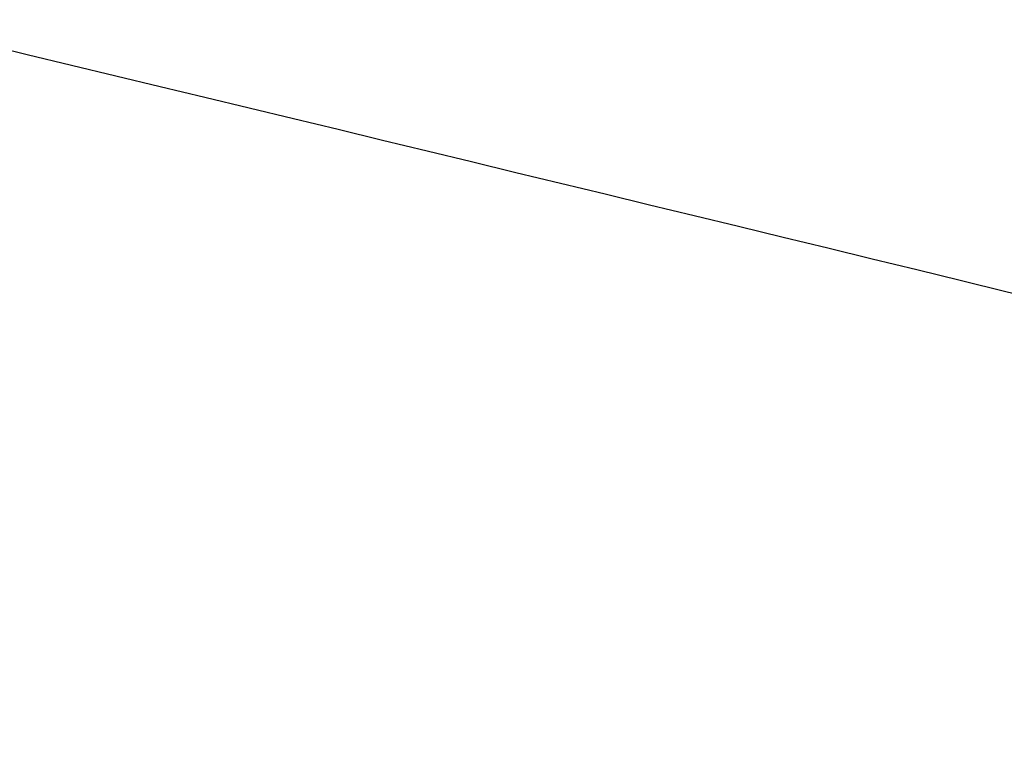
# Model space of a CAD drawing. Header units: millimetres. Extents: x 778 to 1998, y 0 to 125.
# Tile 189 of 256: x 1268.548 to 1268.701, y 14.88 to 14.995. Entities that reach past the tile are written whole.
import ezdxf

# ---------------------------------------------------------------- set-up
doc = ezdxf.new("R2010")
doc.units = ezdxf.units.MM
doc.header["$MEASUREMENT"] = 0
doc.layers.add('Predefinito', color=7, linetype='Continuous', true_color=0x000000)

msp = doc.modelspace()

# ---------------------------------------------------------------- linework, layer by layer
at = {"layer": 'Predefinito'}
for points, degree, knots in [([(1225.27096, 26.56786, -59.96444), (1371.78439, 20.78393, -36.40126), (1518.29782, 15, -12.83808), (1518.29786, 15, -12.83808), (1518.2979, 15, -12.83807)], 2, [143.796971, 143.796971, 143.796971, 483.989475, 483.989475, 483.989563, 483.989563, 483.989563]), ([(1268.85442, 14.91463, 210.90389), (1268.55677, 14.98821, 210.89354), (1268.26265, 15.05808, 210.85669), (1267.82689, 15.15721, 210.76105), (1267.68255, 15.18931, 210.72245), (1267.39569, 15.25161, 210.63169), (1267.25286, 15.28186, 210.57938), (1266.82998, 15.36904, 210.40198), (1266.55891, 15.42171, 210.25815), (1266.04383, 15.51498, 209.92097), (1265.79735, 15.55603, 209.72598), (1265.33805, 15.62433, 209.2859), (1265.12936, 15.65098, 209.0448), (1264.8506, 15.67927, 208.65431), (1264.76329, 15.68677, 208.51915), (1264.60045, 15.69768, 208.23835), (1264.52473, 15.7011, 208.09224), (1264.3201, 15.70484, 207.64579), (1264.21301, 15.69883, 207.33744), (1264.09745, 15.67701, 206.86086), (1264.06634, 15.66755, 206.69891), (1264.02018, 15.64437, 206.37288), (1264.00512, 15.6307, 206.20914), (1263.99803, 15.6151, 206.04613)], 3, [0, 0, 0, 0, 0.000946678, 0.000946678, 0.001420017, 0.001420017, 0.001893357, 0.001893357, 0.002840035, 0.002840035, 0.003786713, 0.003786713, 0.004733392, 0.004733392, 0.005206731, 0.005206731, 0.00568007, 0.00568007, 0.006626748, 0.006626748, 0.007100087, 0.007100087, 0.007573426, 0.007573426, 0.007573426, 0.007573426])]:
    msp.add_open_spline(points, degree=degree, knots=knots, dxfattribs=at)

doc.saveas('drawing.dxf')
